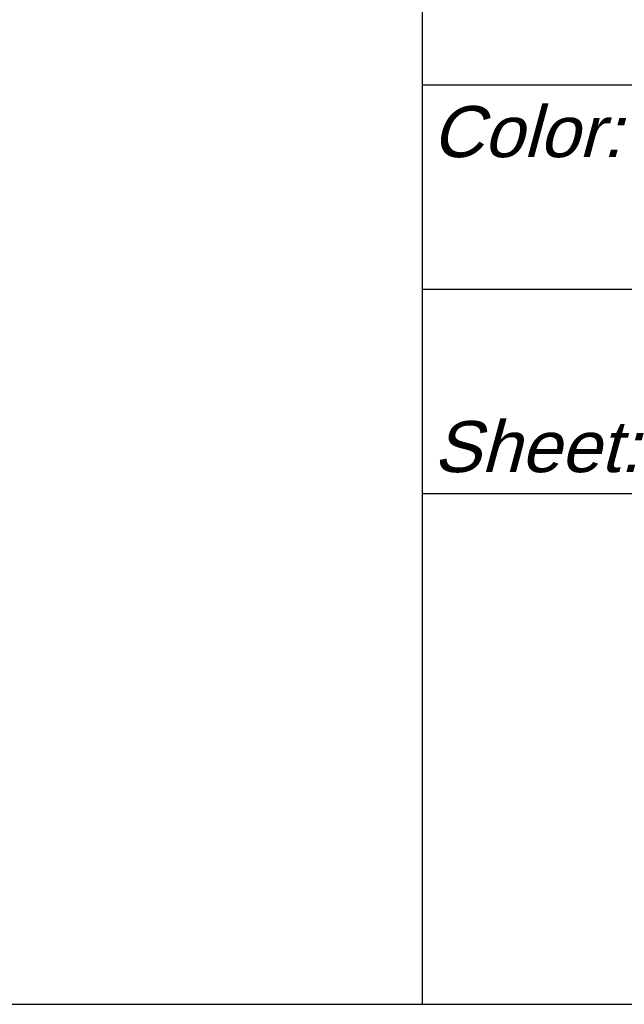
# Paper-space layout 'A3-V (Narrow)' of a CAD drawing. Header units: millimetres. Extents: x -4 to 293, y -14 to 406.
# Tile 3 of 17: x 77 to 101, y 6 to 45. Entities that reach past the tile are written whole.
import ezdxf

# ---------------------------------------------------------------- set-up
doc = ezdxf.new("R2010")
doc.units = ezdxf.units.MM
for name, color, linetype in [('Disegno1', 2, 'Continuous'), ('Tabella', 7, 'Continuous'), ('TabellaCampi', 2, 'Continuous'), ('TabellaIntestazioni', 1, 'Continuous')]:
    doc.layers.add(name, color=color, linetype=linetype)
doc.styles.get("Standard").update_dxf_attribs({"font": 'arial.ttf', "height": 4})

# ---------------------------------------------------------------- blocks, each defined once
blk = doc.blocks.new('A3-V (Narrow)')
at = {"layer": 'Tabella'}
blk.add_line((97, 115), (97, 20), dxfattribs=at)
at = {"layer": 'Tabella', "color": 7}
for p, q in [((97, 56), (287, 56)), ((97, 48), (287, 48)), ((97, 40), (287, 40))]:
    blk.add_line(p, q, dxfattribs=at)
at = {"layer": 'Tabella', "color": 6}
blk.add_lwpolyline([(10, 410), (10, 20), (287, 20), (287, 410)], close=True, dxfattribs=at)
at = {"layer": 'TabellaCampi', "oblique": 0.2618}
for tag, p in [('TITOLO', (97.284, 72.914)), ('PROJET', (207.284, 72.914)), ('FILE_NAME', (97.205, 64.914)), ('RELEASE', (207.284, 64.914)), ('CODICE', (247.284, 64.914)), ('MATERIALE', (97.284, 56.914)), ('TRATTAMENTO', (207.284, 56.914)), ('COLORE', (97.284, 48.914)), ('ENGINEER', (167.284, 48.914)), ('DESIGNER', (207.284, 48.914)), ('APPROVED_BY', (247.284, 48.914)), ('TOLLERANZE', (233.837, 42.125)), ('SHEET', (107.242, 40.914)), ('OF', (119.626, 40.914)), ('DATA', (132.284, 40.914)), ('SCALA', (167.284, 40.914))]:
    blk.add_attdef(tag, p, '', height=2.5, dxfattribs=at)
at = {"layer": 'TabellaIntestazioni', "oblique": 15}
for s, p in [('Color:', (97.372, 53.168)), ('Sheet:', (97.432, 40.835))]:
    blk.add_text(s, height=2, dxfattribs=at).set_placement(p)

psp = doc.layouts.new('A3-V (Narrow)')

# ---------------------------------------------------------------- block references
at = {"layer": 'Disegno1'}
psp.add_blockref('A3-V (Narrow)', (-4, -14), dxfattribs=at)

doc.saveas('drawing.dxf')
